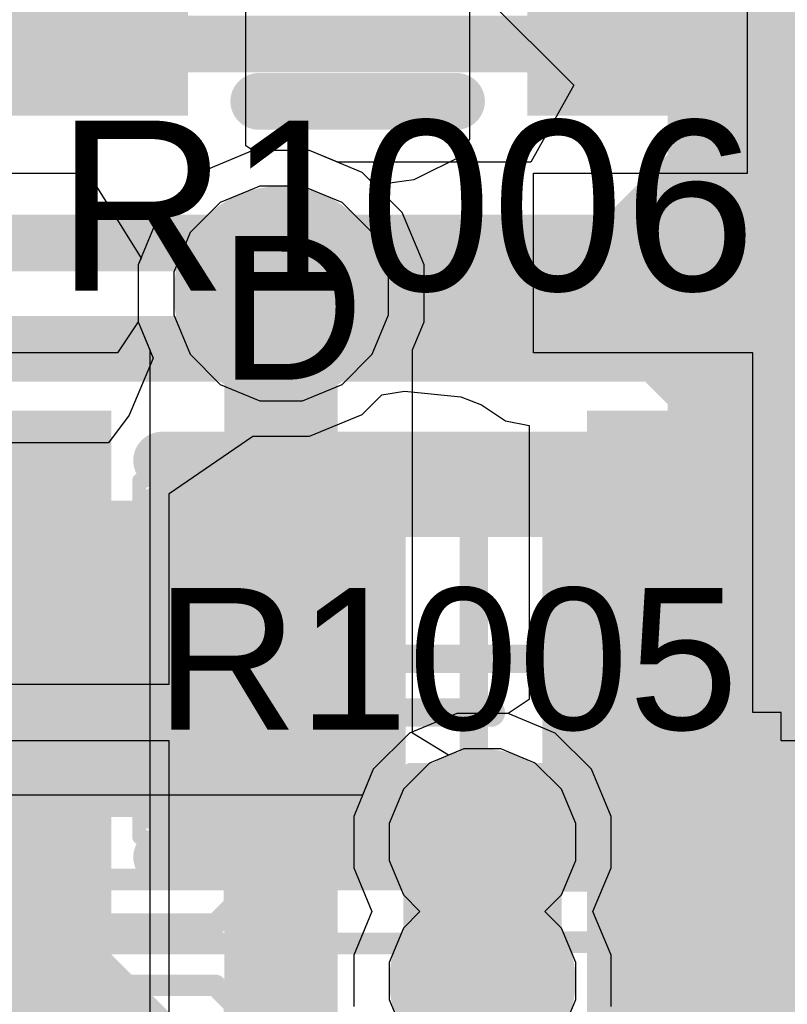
# Model space of a CAD drawing. Header units: inches. Extents: x -6 to 11.2, y -2.2 to 8.3.
# Tile 93 of 256: x 1.882 to 1.989, y 1.414 to 1.551. Entities that reach past the tile are written whole.
import ezdxf

# ---------------------------------------------------------------- set-up
doc = ezdxf.new("R2010")
doc.units = ezdxf.units.IN
doc.header["$MEASUREMENT"] = 0
for name, color, linetype in [('Board Layer Stack Bottom Overlay', 54, 'Continuous'), ('Board Layer Stack Bottom Solder', 6, 'Continuous'), ('Bottom Assembly', 56, 'Continuous'), ('Bottom Comp Body -Top13)-Comp Body -Bot14)', 56, 'Continuous'), ('Bottom Courtyard -Top15)-Courtyard -Bot16)', 56, 'Continuous'), ('Bottom Paste', 16, 'Continuous'), ('Drill Drawing', 1, 'Continuous'), ('Layer  6- Inner', 156, 'Continuous'), ('Layer 1- Top', 1, 'Continuous'), ('Layer 2- GND', 16, 'Continuous'), ('Layer 3- Inner', 16, 'Continuous'), ('Layer 4- Inner', 76, 'Continuous'), ('Layer 5- Inner', 90, 'Continuous'), ('Layer 7- PWR', 76, 'Continuous'), ('Layer 8- Bottom', 5, 'Continuous'), ('Top Comp Body -Top13)-Comp Body -Bot14)', 56, 'Continuous'), ('Top Comp Outline -Top11)-Comp Outline -Bot12)', 56, 'Continuous'), ('Top Courtyard -Top15)-Courtyard -Bot16)', 56, 'Continuous'), ('Top Overlay', 2, 'Continuous'), ('Top Paste', 8, 'Continuous'), ('Top Solder', 216, 'Continuous'), ('Via Holes', 16, 'Continuous')]:
    doc.layers.add(name, color=color, linetype=linetype)
doc.styles.add('Arial', font='txt', dxfattribs={"height": 0.2})

# ---------------------------------------------------------------- blocks, each defined once
blk = doc.blocks.new('FP_FBMH3225_IPC_A_B_96')
at = {"layer": 'Board Layer Stack Bottom Solder'}
for points in [[(-0.0926, 0.05914), (-0.02357, 0.05914), (-0.02357, -0.05914), (-0.0926, -0.05914)], [(0.02357, 0.05914), (0.0926, 0.05914), (0.0926, -0.05914), (0.02357, -0.05914)]]:
    blk.add_hatch(color=6, dxfattribs=at).paths.add_polyline_path(points)
at = {"layer": 'Bottom Paste'}
for points in [[(-0.09063, 0.05717), (-0.02554, 0.05717), (-0.02554, -0.05717), (-0.09063, -0.05717)], [(0.02554, 0.05717), (0.09063, 0.05717), (0.09063, -0.05717), (0.02554, -0.05717)]]:
    blk.add_hatch(color=16, dxfattribs=at).paths.add_polyline_path(points)
at = {"layer": 'Layer 8- Bottom'}
for points in [[(-0.09063, 0.05717), (-0.02554, 0.05717), (-0.02554, -0.05717), (-0.09063, -0.05717)], [(0.02554, 0.05717), (0.09063, 0.05717), (0.09063, -0.05717), (0.02554, -0.05717)]]:
    blk.add_hatch(color=7, dxfattribs=at).paths.add_polyline_path(points)
at = {"layer": 'Board Layer Stack Bottom Overlay'}
blk.add_lwpolyline([(-0.01373, -0.05717, 0.00787, 0.00787, 0), (0.01373, -0.05717, 0.00787, 0.00787, 0)], format="xyseb", dxfattribs=at)
for points in [[(-0.0157, -0.05717, 0.00394, 0.00394, 1), (-0.01176, -0.05717, 0.00394, 0.00394, 1)], [(0.01176, -0.05717, 0.00394, 0.00394, 1), (0.0157, -0.05717, 0.00394, 0.00394, 1)]]:
    blk.add_lwpolyline(points, format="xyseb", close=True, dxfattribs=at)
at = {"layer": 'Bottom Assembly'}
blk.add_lwpolyline([(-0.11032, -0.07685, 0.00787, 0.00787, 0), (0.11032, -0.07685, 0.00787, 0.00787, 0)], format="xyseb", dxfattribs=at)
at = {"layer": 'Bottom Comp Body -Top13)-Comp Body -Bot14)'}
for points in [[(0.06299, -0.04921, 0.00787, 0.00787, 0), (0.06299, 0.04921, 0.00787, 0.00787, 0)], [(-0.06299, -0.04921, 0.00787, 0.00787, 0), (0.06299, -0.04921, 0.00787, 0.00787, 0)]]:
    blk.add_lwpolyline(points, format="xyseb", dxfattribs=at)
blk.add_lwpolyline([(0.06102, -0.04921, 0.00394, 0.00394, 1), (0.06496, -0.04921, 0.00394, 0.00394, 1)], format="xyseb", close=True, dxfattribs=at)
blk.add_lwpolyline([(0.06102, -0.04921, 0.00394, 0.00394, 1), (0.06496, -0.04921, 0.00394, 0.00394, 1)], format="xyseb", close=True, dxfattribs=at)
at = {"layer": 'Bottom Courtyard -Top15)-Courtyard -Bot16)'}
blk.add_lwpolyline([(-0.11032, -0.07685, 0.00787, 0.00787, 0), (0.11032, -0.07685, 0.00787, 0.00787, 0)], format="xyseb", dxfattribs=at)
blk = doc.blocks.new('L15006_M_____B_145')
at = {"layer": 'Board Layer Stack Bottom Solder'}
for points in [[(-0.08697, -0.04197), (-0.08697, 0.04197), (-0.03303, 0.04197), (-0.03303, -0.04197)], [(0.03303, -0.04197), (0.03303, 0.04197), (0.08697, 0.04197), (0.08697, -0.04197)]]:
    blk.add_hatch(color=6, dxfattribs=at).paths.add_polyline_path(points)
at = {"layer": 'Bottom Paste'}
for points in [[(-0.085, -0.04), (-0.085, 0.04), (-0.035, 0.04), (-0.035, -0.04)], [(0.035, -0.04), (0.035, 0.04), (0.085, 0.04), (0.085, -0.04)]]:
    blk.add_hatch(color=16, dxfattribs=at).paths.add_polyline_path(points)
at = {"layer": 'Layer 8- Bottom'}
for points in [[(-0.085, -0.04), (-0.085, 0.04), (-0.035, 0.04), (-0.035, -0.04)], [(0.035, -0.04), (0.035, 0.04), (0.085, 0.04), (0.085, -0.04)]]:
    blk.add_hatch(color=7, dxfattribs=at).paths.add_polyline_path(points)
at = {"layer": 'Board Layer Stack Bottom Overlay'}
blk.add_lwpolyline([(-0.05, 0.05, 0.008, 0.008, 0), (0.05, 0.05, 0.008, 0.008, 0)], format="xyseb", dxfattribs=at)
blk.add_lwpolyline([(0.048, 0.05, 0.004, 0.004, 1), (0.052, 0.05, 0.004, 0.004, 1)], format="xyseb", close=True, dxfattribs=at)
at = {"layer": 'Bottom Comp Body -Top13)-Comp Body -Bot14)'}
blk.add_lwpolyline([(-0.0689, 0.05315, 0.00394, 0.00394, 0), (0.0689, 0.05315, 0.00394, 0.00394, 0)], format="xyseb", dxfattribs=at)
at = {"layer": 'Bottom Courtyard -Top15)-Courtyard -Bot16)'}
for points in [[(-0.09252, 0.06299, 0.00197, 0.00197, 0), (0.09252, 0.06299, 0.00197, 0.00197, 0)], [(0, -0.01969, 0.00394, 0.00394, 0), (0, 0.01969, 0.00394, 0.00394, 0)], [(-0.01969, 0, 0.00394, 0.00394, 0), (0.01969, 0, 0.00394, 0.00394, 0)]]:
    blk.add_lwpolyline(points, format="xyseb", dxfattribs=at)
for points in [[(-0.00098, 0.01969, 0.00197, 0.00197, 1), (0.00098, 0.01969, 0.00197, 0.00197, 1)], [(-0.02067, 0, 0.00197, 0.00197, 1), (-0.0187, 0, 0.00197, 0.00197, 1)], [(0.0187, 0, 0.00197, 0.00197, 1), (0.02067, 0, 0.00197, 0.00197, 1)], [(-0.00098, -0.01969, 0.00197, 0.00197, 1), (0.00098, -0.01969, 0.00197, 0.00197, 1)]]:
    blk.add_lwpolyline(points, format="xyseb", close=True, dxfattribs=at)
blk = doc.blocks.new('L15003_M_____280')
at = {"layer": 'Layer 1- Top'}
for points in [[(-0.05546, 0.02), (-0.01146, 0.02), (-0.01146, -0.02), (-0.05546, -0.02)], [(0.01146, 0.02), (0.05546, 0.02), (0.05546, -0.02), (0.01146, -0.02)]]:
    blk.add_hatch(color=7, dxfattribs=at).paths.add_polyline_path(points)
at = {"layer": 'Top Paste'}
for points in [[(-0.05546, 0.02), (-0.01146, 0.02), (-0.01146, -0.02), (-0.05546, -0.02)], [(0.01146, 0.02), (0.05546, 0.02), (0.05546, -0.02), (0.01146, -0.02)]]:
    blk.add_hatch(color=8, dxfattribs=at).paths.add_polyline_path(points)
at = {"layer": 'Top Solder'}
for points in [[(-0.05743, 0.02197), (-0.0095, 0.02197), (-0.0095, -0.02197), (-0.05743, -0.02197)], [(0.0095, 0.02197), (0.05743, 0.02197), (0.05743, -0.02197), (0.0095, -0.02197)]]:
    blk.add_hatch(color=216, dxfattribs=at).paths.add_polyline_path(points)
at = {"layer": 'Top Comp Body -Top13)-Comp Body -Bot14)'}
for points in [[(-0.03445, 0.01889, 0.00394, 0.00394, 0), (0.03445, 0.01889, 0.00394, 0.00394, 0)], [(-0.03445, -0.0189, 0.00394, 0.00394, 0), (-0.03445, 0.01889, 0.00394, 0.00394, 0)], [(0.03445, -0.0189, 0.00394, 0.00394, 0), (0.03445, 0.01889, 0.00394, 0.00394, 0)], [(-0.03445, -0.0189, 0.00394, 0.00394, 0), (0.03445, -0.0189, 0.00394, 0.00394, 0)]]:
    blk.add_lwpolyline(points, format="xyseb", dxfattribs=at)
for points in [[(-0.03544, 0.01889, 0.00197, 0.00197, 1), (-0.03347, 0.01889, 0.00197, 0.00197, 1)], [(-0.03544, 0.01889, 0.00197, 0.00197, 1), (-0.03347, 0.01889, 0.00197, 0.00197, 1)], [(0.03346, 0.01889, 0.00197, 0.00197, 1), (0.03543, 0.01889, 0.00197, 0.00197, 1)], [(0.03346, 0.01889, 0.00197, 0.00197, 1), (0.03543, 0.01889, 0.00197, 0.00197, 1)], [(-0.03544, -0.0189, 0.00197, 0.00197, 1), (-0.03347, -0.0189, 0.00197, 0.00197, 1)], [(-0.03544, -0.0189, 0.00197, 0.00197, 1), (-0.03347, -0.0189, 0.00197, 0.00197, 1)], [(0.03346, -0.0189, 0.00197, 0.00197, 1), (0.03543, -0.0189, 0.00197, 0.00197, 1)], [(0.03346, -0.0189, 0.00197, 0.00197, 1), (0.03543, -0.0189, 0.00197, 0.00197, 1)]]:
    blk.add_lwpolyline(points, format="xyseb", close=True, dxfattribs=at)
at = {"layer": 'Top Comp Outline -Top11)-Comp Outline -Bot12)'}
for points in [[(-0.04409, -0.02205, 0.00394, 0.00394, 0), (-0.04409, 0.02205, 0.00394, 0.00394, 0)], [(-0.04409, 0.02205, 0.00394, 0.00394, 0), (0.0437, 0.02205, 0.00394, 0.00394, 0)], [(0.0437, -0.02205, 0.00394, 0.00394, 0), (0.0437, 0.02205, 0.00394, 0.00394, 0)], [(-0.04409, -0.02205, 0.00394, 0.00394, 0), (0.0437, -0.02205, 0.00394, 0.00394, 0)]]:
    blk.add_lwpolyline(points, format="xyseb", dxfattribs=at)
for points in [[(-0.04508, 0.02205, 0.00197, 0.00197, 1), (-0.04311, 0.02205, 0.00197, 0.00197, 1)], [(-0.04508, 0.02205, 0.00197, 0.00197, 1), (-0.04311, 0.02205, 0.00197, 0.00197, 1)], [(0.04272, 0.02205, 0.00197, 0.00197, 1), (0.04469, 0.02205, 0.00197, 0.00197, 1)], [(0.04272, 0.02205, 0.00197, 0.00197, 1), (0.04469, 0.02205, 0.00197, 0.00197, 1)], [(-0.04508, -0.02205, 0.00197, 0.00197, 1), (-0.04311, -0.02205, 0.00197, 0.00197, 1)], [(-0.04508, -0.02205, 0.00197, 0.00197, 1), (-0.04311, -0.02205, 0.00197, 0.00197, 1)], [(0.04272, -0.02205, 0.00197, 0.00197, 1), (0.04469, -0.02205, 0.00197, 0.00197, 1)], [(0.04272, -0.02205, 0.00197, 0.00197, 1), (0.04469, -0.02205, 0.00197, 0.00197, 1)]]:
    blk.add_lwpolyline(points, format="xyseb", close=True, dxfattribs=at)
at = {"layer": 'Top Courtyard -Top15)-Courtyard -Bot16)'}
for points in [[(-0.04646, -0.0248, 0.00197, 0.00197, 0), (-0.04646, 0.0248, 0.00197, 0.00197, 0)], [(-0.04646, 0.0248, 0.00197, 0.00197, 0), (0.04646, 0.0248, 0.00197, 0.00197, 0)], [(0, -0.0189, 0.00394, 0.00394, 0), (0, 0.0189, 0.00394, 0.00394, 0)], [(-0.0189, 0, 0.00394, 0.00394, 0), (0.0189, 0, 0.00394, 0.00394, 0)], [(-0.04646, -0.0248, 0.00197, 0.00197, 0), (0.04646, -0.0248, 0.00197, 0.00197, 0)]]:
    blk.add_lwpolyline(points, format="xyseb", dxfattribs=at)
for points in [[(-0.04695, 0.0248, 0.000984, 0.000984, 1), (-0.04596, 0.0248, 0.000984, 0.000984, 1)], [(-0.04695, 0.0248, 0.000984, 0.000984, 1), (-0.04596, 0.0248, 0.000984, 0.000984, 1)], [(-0.00098, 0.0189, 0.00197, 0.00197, 1), (0.00098, 0.0189, 0.00197, 0.00197, 1)], [(-0.01988, 0, 0.00197, 0.00197, 1), (-0.01791, 0, 0.00197, 0.00197, 1)], [(0.01791, 0, 0.00197, 0.00197, 1), (0.01988, 0, 0.00197, 0.00197, 1)], [(-0.00098, -0.0189, 0.00197, 0.00197, 1), (0.00098, -0.0189, 0.00197, 0.00197, 1)], [(-0.04695, -0.0248, 0.000984, 0.000984, 1), (-0.04596, -0.0248, 0.000984, 0.000984, 1)], [(-0.04695, -0.0248, 0.000984, 0.000984, 1), (-0.04596, -0.0248, 0.000984, 0.000984, 1)]]:
    blk.add_lwpolyline(points, format="xyseb", close=True, dxfattribs=at)
at = {"layer": 'Top Overlay'}
for points in [[(-0.04331, 0.02756, 0.008, 0.008, 0), (0.03937, 0.02756, 0.008, 0.008, 0)], [(-0.04331, -0.02756, 0.008, 0.008, 0), (0.03937, -0.02756, 0.008, 0.008, 0)]]:
    blk.add_lwpolyline(points, format="xyseb", dxfattribs=at)
for points in [[(-0.04531, 0.02756, 0.004, 0.004, 1), (-0.04131, 0.02756, 0.004, 0.004, 1)], [(0.03737, 0.02756, 0.004, 0.004, 1), (0.04137, 0.02756, 0.004, 0.004, 1)], [(-0.04531, -0.02756, 0.004, 0.004, 1), (-0.04131, -0.02756, 0.004, 0.004, 1)], [(0.03737, -0.02756, 0.004, 0.004, 1), (0.04137, -0.02756, 0.004, 0.004, 1)]]:
    blk.add_lwpolyline(points, format="xyseb", close=True, dxfattribs=at)
at = {"layer": 'Top Comp Outline -Top11)-Comp Outline -Bot12)', "style": 'Arial'}
blk.add_text('R1005', height=0.019685, rotation=360, dxfattribs=at).set_placement((-0.04428, -0.00984))

msp = doc.modelspace()

# ---------------------------------------------------------------- hatches: boundary and pattern name
at = {"layer": 'Layer 1- Top'}
h = msp.add_hatch(color=7, dxfattribs=at)
edge = h.paths.add_edge_path()
edge.add_arc((1.9185, 1.5126), 0.00984, 0, 360)
h = msp.add_hatch(color=7, dxfattribs=at)
edge = h.paths.add_edge_path()
edge.add_arc((1.94646, 1.43634), 0.00787, 0, 360)
h = msp.add_hatch(color=7, dxfattribs=at)
edge = h.paths.add_edge_path()
edge.add_arc((1.94646, 1.41705), 0.00787, 0, 360)
at = {"layer": 'Layer 2- GND'}
h = msp.add_hatch(color=7, dxfattribs=at)
edge = h.paths.add_edge_path()
edge.add_arc((1.9185, 1.5126), 0.01492, 0, 360)
h = msp.add_hatch(color=7, dxfattribs=at)
edge = h.paths.add_edge_path()
edge.add_arc((1.94646, 1.43634), 0.01295, 0, 360)
h = msp.add_hatch(color=7, dxfattribs=at)
edge = h.paths.add_edge_path()
edge.add_arc((1.94646, 1.41705), 0.01295, 0, 360)
at = {"layer": 'Layer 3- Inner'}
h = msp.add_hatch(color=7, dxfattribs=at)
edge = h.paths.add_edge_path()
edge.add_arc((1.94646, 1.43634), 0.00787, 0, 360)
h = msp.add_hatch(color=7, dxfattribs=at)
edge = h.paths.add_edge_path()
edge.add_arc((1.94646, 1.41705), 0.00787, 0, 360)
at = {"layer": 'Layer 4- Inner'}
h = msp.add_hatch(color=7, dxfattribs=at)
edge = h.paths.add_edge_path()
edge.add_arc((1.9185, 1.5126), 0.00984, 0, 360)
at = {"layer": 'Layer 7- PWR'}
h = msp.add_hatch(color=7, dxfattribs=at)
edge = h.paths.add_edge_path()
edge.add_arc((1.9185, 1.5126), 0.01492, 0, 360)
h = msp.add_hatch(color=7, dxfattribs=at)
edge = h.paths.add_edge_path()
edge.add_arc((1.94646, 1.43634), 0.01295, 0, 360)
h = msp.add_hatch(color=7, dxfattribs=at)
edge = h.paths.add_edge_path()
edge.add_arc((1.94646, 1.41705), 0.01295, 0, 360)
at = {"layer": 'Layer 8- Bottom'}
h = msp.add_hatch(color=7, dxfattribs=at)
edge = h.paths.add_edge_path()
edge.add_arc((1.9185, 1.5126), 0.00984, 0, 360)
h = msp.add_hatch(color=7, dxfattribs=at)
edge = h.paths.add_edge_path()
edge.add_arc((1.94646, 1.43634), 0.00787, 0, 360)
h = msp.add_hatch(color=7, dxfattribs=at)
edge = h.paths.add_edge_path()
edge.add_arc((1.94646, 1.41705), 0.00787, 0, 360)
at = {"layer": 'Via Holes'}
h = msp.add_hatch(color=7, dxfattribs=at)
edge = h.paths.add_edge_path()
edge.add_arc((1.9185, 1.5126), 0.00492, 0, 360)
h = msp.add_hatch(color=7, dxfattribs=at)
edge = h.paths.add_edge_path()
edge.add_arc((1.94646, 1.43634), 0.00295, 0, 360)
h = msp.add_hatch(color=7, dxfattribs=at)
edge = h.paths.add_edge_path()
edge.add_arc((1.94646, 1.41705), 0.00295, 0, 360)

# ---------------------------------------------------------------- linework, layer by layer
at = {"layer": 'Drill Drawing'}
for points in [[(1.93646, 1.44634, 0.002, 0.002, 0), (1.95646, 1.44634, 0.002, 0.002, 0)], [(1.93646, 1.42634, 0.002, 0.002, 0), (1.93646, 1.44634, 0.002, 0.002, 0)], [(1.95646, 1.42634, 0.002, 0.002, 0), (1.95646, 1.44634, 0.002, 0.002, 0)], [(1.93646, 1.42705, 0.002, 0.002, 0), (1.95646, 1.42705, 0.002, 0.002, 0)], [(1.93646, 1.40705, 0.002, 0.002, 0), (1.93646, 1.42705, 0.002, 0.002, 0)], [(1.93646, 1.42634, 0.002, 0.002, 0), (1.95646, 1.42634, 0.002, 0.002, 0)], [(1.95646, 1.40705, 0.002, 0.002, 0), (1.95646, 1.42705, 0.002, 0.002, 0)]]:
    msp.add_lwpolyline(points, format="xyseb", dxfattribs=at)
for points in [[(1.93596, 1.44634, 0.001, 0.001, 1), (1.93696, 1.44634, 0.001, 0.001, 1)], [(1.93596, 1.44634, 0.001, 0.001, 1), (1.93696, 1.44634, 0.001, 0.001, 1)], [(1.95596, 1.44634, 0.001, 0.001, 1), (1.95696, 1.44634, 0.001, 0.001, 1)], [(1.95596, 1.44634, 0.001, 0.001, 1), (1.95696, 1.44634, 0.001, 0.001, 1)], [(1.93596, 1.42705, 0.001, 0.001, 1), (1.93696, 1.42705, 0.001, 0.001, 1)], [(1.93596, 1.42705, 0.001, 0.001, 1), (1.93696, 1.42705, 0.001, 0.001, 1)], [(1.93596, 1.42634, 0.001, 0.001, 1), (1.93696, 1.42634, 0.001, 0.001, 1)], [(1.93596, 1.42634, 0.001, 0.001, 1), (1.93696, 1.42634, 0.001, 0.001, 1)], [(1.95596, 1.42705, 0.001, 0.001, 1), (1.95696, 1.42705, 0.001, 0.001, 1)], [(1.95596, 1.42705, 0.001, 0.001, 1), (1.95696, 1.42705, 0.001, 0.001, 1)], [(1.95596, 1.42634, 0.001, 0.001, 1), (1.95696, 1.42634, 0.001, 0.001, 1)], [(1.95596, 1.42634, 0.001, 0.001, 1), (1.95696, 1.42634, 0.001, 0.001, 1)]]:
    msp.add_lwpolyline(points, format="xyseb", close=True, dxfattribs=at)
at = {"layer": 'Layer  6- Inner'}
for p, q in [((1.91554, 1.52752), (1.91005, 1.52525)), ((1.92147, 1.52752), (1.91554, 1.52752)), ((1.92696, 1.52525), (1.92147, 1.52752)), ((1.91005, 1.52525), (1.90585, 1.52105)), ((1.93115, 1.52105), (1.92696, 1.52525)), ((1.90585, 1.52105), (1.90358, 1.51557)), ((1.93343, 1.51557), (1.93115, 1.52105)), ((1.90358, 1.51557), (1.90358, 1.50963)), ((1.93343, 1.50963), (1.93343, 1.51557)), ((1.90358, 1.50963), (1.90585, 1.50415)), ((1.93115, 1.50415), (1.93343, 1.50963)), ((1.90585, 1.50415), (1.91005, 1.49995)), ((1.92696, 1.49995), (1.93115, 1.50415)), ((1.91005, 1.49995), (1.91554, 1.49768)), ((1.92147, 1.49768), (1.92696, 1.49995)), ((1.91554, 1.49768), (1.92147, 1.49768)), ((1.94388, 1.44929), (1.93912, 1.44732)), ((1.94903, 1.44929), (1.94388, 1.44929)), ((1.95379, 1.44732), (1.94903, 1.44929)), ((1.93912, 1.44732), (1.93548, 1.44368)), ((1.95744, 1.44368), (1.95379, 1.44732)), ((1.93548, 1.44368), (1.9335, 1.43892)), ((1.95941, 1.43892), (1.95744, 1.44368)), ((1.9335, 1.43892), (1.9335, 1.43376)), ((1.95941, 1.43376), (1.95941, 1.43892)), ((1.9335, 1.43376), (1.93548, 1.429)), ((1.95744, 1.429), (1.95941, 1.43376)), ((1.93548, 1.429), (1.93778, 1.42669)), ((1.95513, 1.42669), (1.95744, 1.429)), ((1.93778, 1.42669), (1.93548, 1.42438)), ((1.95744, 1.42438), (1.95513, 1.42669)), ((1.93548, 1.42438), (1.9335, 1.41962)), ((1.95941, 1.41962), (1.95744, 1.42438)), ((1.9335, 1.41962), (1.9335, 1.41447)), ((1.95941, 1.41447), (1.95941, 1.41962)), ((1.9335, 1.41447), (1.93548, 1.40971)), ((1.95744, 1.40971), (1.95941, 1.41447))]:
    msp.add_line(p, q, dxfattribs=at)
at = {"layer": 'Layer 1- Top'}
for p, q in [((1.93187, 1.56882), (1.95915, 1.54154)), ((1.95915, 1.54154), (1.95316, 1.53082)), ((1.91456, 1.53244), (1.90726, 1.52942)), ((1.92245, 1.53244), (1.91456, 1.53244)), ((1.92636, 1.53082), (1.92245, 1.53244)), ((1.95316, 1.53082), (1.92636, 1.53082)), ((1.90726, 1.52942), (1.90168, 1.52384)), ((1.90168, 1.52384), (1.89866, 1.51655)), ((1.89866, 1.51655), (1.89866, 1.50865)), ((1.89866, 1.50865), (1.90074, 1.50362)), ((1.90074, 1.50362), (1.89741, 1.49566)), ((1.89741, 1.49566), (1.89453, 1.49181)), ((1.89453, 1.49181), (1.87981, 1.49181))]:
    msp.add_line(p, q, dxfattribs=at)
for points in [[(1.93858, 1.58504, 0.01181, 0.01181, 0), (1.97894, 1.54469, 0.01181, 0.01181, 0)], [(1.97894, 1.53032, 0.01181, 0.01181, 0), (1.97894, 1.54469, 0.01181, 0.01181, 0)], [(1.97677, 1.52815, 0.01181, 0.01181, 0), (1.97894, 1.53032, 0.01181, 0.01181, 0)], [(1.97894, 1.5126, 0.01181, 0.01181, 0), (1.97894, 1.53032, 0.01181, 0.01181, 0)], [(1.9626, 1.51398, 0.01181, 0.01181, 0), (1.97677, 1.52815, 0.01181, 0.01181, 0)], [(1.9185, 1.5126, 0.01575, 0.01575, 0), (1.96516, 1.5126, 0.01575, 0.01575, 0)], [(1.96516, 1.5126, 0.01575, 0.01575, 0), (1.97677, 1.5126, 0.01575, 0.01575, 0)], [(1.97677, 1.5126, 0.01575, 0.01575, 0), (1.97717, 1.5122, 0.01575, 0.01575, 0)], [(1.9622, 1.51339, 0.01181, 0.01181, 0), (1.96437, 1.51339, 0.01181, 0.01181, 0)], [(1.9626, 1.51378, 0.01181, 0.01181, 0), (1.9626, 1.51398, 0.01181, 0.01181, 0)], [(1.96437, 1.51339, 0.01181, 0.01181, 0), (1.96516, 1.5126, 0.01181, 0.01181, 0)], [(1.96516, 1.5126, 0.01181, 0.01181, 0), (1.97894, 1.49882, 0.01181, 0.01181, 0)], [(1.97894, 1.49882, 0.01181, 0.01181, 0), (1.97894, 1.5126, 0.01181, 0.01181, 0)], [(1.97894, 1.46181, 0.01181, 0.01181, 0), (1.97894, 1.49882, 0.01181, 0.01181, 0)], [(1.91201, 1.42755, 0.00299, 0.00299, 0), (1.91201, 1.46181, 0.00299, 0.00299, 0)], [(1.94646, 1.43094, 0.00299, 0.00299, 0), (1.94646, 1.43634, 0.00299, 0.00299, 0)], [(1.94646, 1.43094, 0.00299, 0.00299, 0), (2.00559, 1.43094, 0.00299, 0.00299, 0)], [(1.90938, 1.42492, 0.00299, 0.00299, 0), (1.91201, 1.42755, 0.00299, 0.00299, 0)], [(1.85906, 1.42492, 0.00299, 0.00299, 0), (1.90938, 1.42492, 0.00299, 0.00299, 0)], [(1.94646, 1.42244, 0.00299, 0.00299, 0), (2.00551, 1.42244, 0.00299, 0.00299, 0)], [(1.94646, 1.41705, 0.00299, 0.00299, 0), (1.94646, 1.42244, 0.00299, 0.00299, 0)], [(1.85906, 1.41642, 0.00299, 0.00299, 0), (1.90938, 1.41642, 0.00299, 0.00299, 0)], [(1.90938, 1.41642, 0.00299, 0.00299, 0), (1.91201, 1.41379, 0.00299, 0.00299, 0)], [(1.91201, 1.37953, 0.00299, 0.00299, 0), (1.91201, 1.41379, 0.00299, 0.00299, 0)]]:
    msp.add_lwpolyline(points, format="xyseb", dxfattribs=at)
for points in [[(1.97598, 1.54469, 0.00591, 0.00591, 1), (1.98189, 1.54469, 0.00591, 0.00591, 1)], [(1.97598, 1.54469, 0.00591, 0.00591, 1), (1.98189, 1.54469, 0.00591, 0.00591, 1)], [(1.97598, 1.53032, 0.00591, 0.00591, 1), (1.98189, 1.53032, 0.00591, 0.00591, 1)], [(1.97598, 1.53032, 0.00591, 0.00591, 1), (1.98189, 1.53032, 0.00591, 0.00591, 1)], [(1.97598, 1.53032, 0.00591, 0.00591, 1), (1.98189, 1.53032, 0.00591, 0.00591, 1)], [(1.97382, 1.52815, 0.00591, 0.00591, 1), (1.97972, 1.52815, 0.00591, 0.00591, 1)], [(1.97382, 1.52815, 0.00591, 0.00591, 1), (1.97972, 1.52815, 0.00591, 0.00591, 1)], [(1.91457, 1.5126, 0.00787, 0.00787, 1), (1.92244, 1.5126, 0.00787, 0.00787, 1)], [(1.96122, 1.5126, 0.00787, 0.00787, 1), (1.96909, 1.5126, 0.00787, 0.00787, 1)], [(1.96122, 1.5126, 0.00787, 0.00787, 1), (1.96909, 1.5126, 0.00787, 0.00787, 1)], [(1.97283, 1.5126, 0.00787, 0.00787, 1), (1.98071, 1.5126, 0.00787, 0.00787, 1)], [(1.97283, 1.5126, 0.00787, 0.00787, 1), (1.98071, 1.5126, 0.00787, 0.00787, 1)], [(1.95925, 1.51339, 0.00591, 0.00591, 1), (1.96516, 1.51339, 0.00591, 0.00591, 1)], [(1.95965, 1.51398, 0.00591, 0.00591, 1), (1.96555, 1.51398, 0.00591, 0.00591, 1)], [(1.95965, 1.51398, 0.00591, 0.00591, 1), (1.96555, 1.51398, 0.00591, 0.00591, 1)], [(1.95965, 1.51378, 0.00591, 0.00591, 1), (1.96555, 1.51378, 0.00591, 0.00591, 1)], [(1.96142, 1.51339, 0.00591, 0.00591, 1), (1.96732, 1.51339, 0.00591, 0.00591, 1)], [(1.96142, 1.51339, 0.00591, 0.00591, 1), (1.96732, 1.51339, 0.00591, 0.00591, 1)], [(1.97323, 1.5122, 0.00787, 0.00787, 1), (1.9811, 1.5122, 0.00787, 0.00787, 1)], [(1.9622, 1.5126, 0.00591, 0.00591, 1), (1.96811, 1.5126, 0.00591, 0.00591, 1)], [(1.9622, 1.5126, 0.00591, 0.00591, 1), (1.96811, 1.5126, 0.00591, 0.00591, 1)], [(1.97598, 1.5126, 0.00591, 0.00591, 1), (1.98189, 1.5126, 0.00591, 0.00591, 1)], [(1.97598, 1.5126, 0.00591, 0.00591, 1), (1.98189, 1.5126, 0.00591, 0.00591, 1)], [(1.97598, 1.49882, 0.00591, 0.00591, 1), (1.98189, 1.49882, 0.00591, 0.00591, 1)], [(1.97598, 1.49882, 0.00591, 0.00591, 1), (1.98189, 1.49882, 0.00591, 0.00591, 1)], [(1.97598, 1.49882, 0.00591, 0.00591, 1), (1.98189, 1.49882, 0.00591, 0.00591, 1)], [(1.97598, 1.46181, 0.00591, 0.00591, 1), (1.98189, 1.46181, 0.00591, 0.00591, 1)], [(1.91126, 1.46181, 0.0015, 0.0015, 1), (1.91276, 1.46181, 0.0015, 0.0015, 1)], [(1.94571, 1.43634, 0.0015, 0.0015, 1), (1.9472, 1.43634, 0.0015, 0.0015, 1)], [(1.94571, 1.43094, 0.0015, 0.0015, 1), (1.9472, 1.43094, 0.0015, 0.0015, 1)], [(1.94571, 1.43094, 0.0015, 0.0015, 1), (1.9472, 1.43094, 0.0015, 0.0015, 1)], [(1.91126, 1.42755, 0.0015, 0.0015, 1), (1.91276, 1.42755, 0.0015, 0.0015, 1)], [(1.91126, 1.42755, 0.0015, 0.0015, 1), (1.91276, 1.42755, 0.0015, 0.0015, 1)], [(1.90863, 1.42492, 0.0015, 0.0015, 1), (1.91013, 1.42492, 0.0015, 0.0015, 1)], [(1.90863, 1.42492, 0.0015, 0.0015, 1), (1.91013, 1.42492, 0.0015, 0.0015, 1)], [(1.94571, 1.42244, 0.0015, 0.0015, 1), (1.9472, 1.42244, 0.0015, 0.0015, 1)], [(1.94571, 1.42244, 0.0015, 0.0015, 1), (1.9472, 1.42244, 0.0015, 0.0015, 1)], [(1.90863, 1.41642, 0.0015, 0.0015, 1), (1.91013, 1.41642, 0.0015, 0.0015, 1)], [(1.90863, 1.41642, 0.0015, 0.0015, 1), (1.91013, 1.41642, 0.0015, 0.0015, 1)], [(1.94571, 1.41705, 0.0015, 0.0015, 1), (1.9472, 1.41705, 0.0015, 0.0015, 1)], [(1.91126, 1.41379, 0.0015, 0.0015, 1), (1.91276, 1.41379, 0.0015, 0.0015, 1)], [(1.91126, 1.41379, 0.0015, 0.0015, 1), (1.91276, 1.41379, 0.0015, 0.0015, 1)]]:
    msp.add_lwpolyline(points, format="xyseb", close=True, dxfattribs=at)
at = {"layer": 'Layer 3- Inner'}
for p, q in [((1.91554, 1.52752), (1.91005, 1.52525)), ((1.92147, 1.52752), (1.91554, 1.52752)), ((1.92696, 1.52525), (1.92147, 1.52752)), ((1.91005, 1.52525), (1.90585, 1.52105)), ((1.93115, 1.52105), (1.92696, 1.52525)), ((1.90585, 1.52105), (1.90358, 1.51557)), ((1.93343, 1.51557), (1.93115, 1.52105)), ((1.90358, 1.51557), (1.90358, 1.50963)), ((1.93343, 1.50963), (1.93343, 1.51557)), ((1.90358, 1.50963), (1.90585, 1.50415)), ((1.93115, 1.50415), (1.93343, 1.50963)), ((1.90585, 1.50415), (1.91005, 1.49995)), ((1.92696, 1.49995), (1.93115, 1.50415)), ((1.91005, 1.49995), (1.91554, 1.49768)), ((1.92147, 1.49768), (1.92696, 1.49995)), ((1.91554, 1.49768), (1.92147, 1.49768)), ((1.9429, 1.45421), (1.93633, 1.45149)), ((1.95001, 1.45421), (1.9429, 1.45421)), ((1.95658, 1.45149), (1.95001, 1.45421)), ((1.93633, 1.45149), (1.9313, 1.44646)), ((1.96161, 1.44646), (1.95658, 1.45149)), ((1.9313, 1.44646), (1.92981, 1.44286)), ((1.96433, 1.43989), (1.96161, 1.44646)), ((1.92981, 1.44286), (1.80374, 1.44286)), ((1.96433, 1.43278), (1.96433, 1.43989)), ((1.96181, 1.42669), (1.96433, 1.43278)), ((1.96433, 1.4206), (1.96181, 1.42669)), ((1.96433, 1.41349), (1.96433, 1.4206))]:
    msp.add_line(p, q, dxfattribs=at)
for points in [[(1.94646, 1.43634, 0.00299, 0.00299, -0.414214), (1.94126, 1.43114, 0.00299, 0.00299, 0)], [(1.80374, 1.43114, 0.00299, 0.00299, 0), (1.94126, 1.43114, 0.00299, 0.00299, 0)], [(1.80374, 1.42224, 0.00299, 0.00299, 0), (1.94126, 1.42224, 0.00299, 0.00299, 0)], [(1.94126, 1.42224, 0.00299, 0.00299, -0.414214), (1.94646, 1.41705, 0.00299, 0.00299, 0)]]:
    msp.add_lwpolyline(points, format="xyseb", dxfattribs=at)
for points in [[(1.94571, 1.43634, 0.0015, 0.0015, 1), (1.9472, 1.43634, 0.0015, 0.0015, 1)], [(1.94051, 1.43114, 0.0015, 0.0015, 1), (1.94201, 1.43114, 0.0015, 0.0015, 1)], [(1.94051, 1.43114, 0.0015, 0.0015, 1), (1.94201, 1.43114, 0.0015, 0.0015, 1)], [(1.94051, 1.42224, 0.0015, 0.0015, 1), (1.94201, 1.42224, 0.0015, 0.0015, 1)], [(1.94051, 1.42224, 0.0015, 0.0015, 1), (1.94201, 1.42224, 0.0015, 0.0015, 1)], [(1.94571, 1.41705, 0.0015, 0.0015, 1), (1.9472, 1.41705, 0.0015, 0.0015, 1)]]:
    msp.add_lwpolyline(points, format="xyseb", close=True, dxfattribs=at)
at = {"layer": 'Layer 4- Inner'}
for p, q in [((1.91456, 1.53244), (1.90726, 1.52942)), ((1.92245, 1.53244), (1.91456, 1.53244)), ((1.92974, 1.52942), (1.92245, 1.53244)), ((1.90726, 1.52942), (1.90168, 1.52384)), ((1.93533, 1.52384), (1.92974, 1.52942)), ((1.90168, 1.52384), (1.89866, 1.51655)), ((1.93835, 1.51655), (1.93533, 1.52384)), ((1.89866, 1.51655), (1.89866, 1.50865)), ((1.93835, 1.50865), (1.93835, 1.51655)), ((1.89866, 1.50865), (1.90028, 1.50474)), ((1.93673, 1.50474), (1.93835, 1.50865)), ((1.90028, 1.50474), (1.90028, 1.39685)), ((1.93673, 1.45146), (1.93673, 1.50474)), ((1.94173, 1.4484), (1.93673, 1.45146)), ((1.94388, 1.44929), (1.94173, 1.4484)), ((1.94903, 1.44929), (1.94388, 1.44929)), ((1.95379, 1.44732), (1.94903, 1.44929)), ((1.95744, 1.44368), (1.95379, 1.44732)), ((1.95941, 1.43892), (1.95744, 1.44368)), ((1.95941, 1.43376), (1.95941, 1.43892)), ((1.95744, 1.429), (1.95941, 1.43376)), ((1.95513, 1.42669), (1.95744, 1.429)), ((1.95744, 1.42438), (1.95513, 1.42669)), ((1.95941, 1.41962), (1.95744, 1.42438)), ((1.95941, 1.41447), (1.95941, 1.41962)), ((1.95744, 1.40971), (1.95941, 1.41447))]:
    msp.add_line(p, q, dxfattribs=at)
msp.add_lwpolyline([(1.9185, 1.39685, 0.01575, 0.01575, 0), (1.9185, 1.5126, 0.01575, 0.01575, 0)], format="xyseb", dxfattribs=at)
msp.add_lwpolyline([(1.91457, 1.5126, 0.00787, 0.00787, 1), (1.92244, 1.5126, 0.00787, 0.00787, 1)], format="xyseb", close=True, dxfattribs=at)
at = {"layer": 'Layer 5- Inner'}
for p, q in [((1.91554, 1.52752), (1.91005, 1.52525)), ((1.92147, 1.52752), (1.91554, 1.52752)), ((1.92696, 1.52525), (1.92147, 1.52752)), ((1.91005, 1.52525), (1.90585, 1.52105)), ((1.93115, 1.52105), (1.92696, 1.52525)), ((1.90585, 1.52105), (1.90358, 1.51557)), ((1.93343, 1.51557), (1.93115, 1.52105)), ((1.90358, 1.51557), (1.90358, 1.50963)), ((1.93343, 1.50963), (1.93343, 1.51557)), ((1.90358, 1.50963), (1.90585, 1.50415)), ((1.93115, 1.50415), (1.93343, 1.50963)), ((1.90585, 1.50415), (1.91005, 1.49995)), ((1.92696, 1.49995), (1.93115, 1.50415)), ((1.91005, 1.49995), (1.91554, 1.49768)), ((1.92147, 1.49768), (1.92696, 1.49995)), ((1.91554, 1.49768), (1.92147, 1.49768)), ((1.94388, 1.44929), (1.93912, 1.44732)), ((1.94903, 1.44929), (1.94388, 1.44929)), ((1.95379, 1.44732), (1.94903, 1.44929)), ((1.93912, 1.44732), (1.93548, 1.44368)), ((1.95744, 1.44368), (1.95379, 1.44732)), ((1.93548, 1.44368), (1.9335, 1.43892)), ((1.95941, 1.43892), (1.95744, 1.44368)), ((1.9335, 1.43892), (1.9335, 1.43376)), ((1.95941, 1.43376), (1.95941, 1.43892)), ((1.9335, 1.43376), (1.93548, 1.429)), ((1.95744, 1.429), (1.95941, 1.43376)), ((1.93548, 1.429), (1.93778, 1.42669)), ((1.95513, 1.42669), (1.95744, 1.429)), ((1.93778, 1.42669), (1.93548, 1.42438)), ((1.95744, 1.42438), (1.95513, 1.42669)), ((1.93548, 1.42438), (1.9335, 1.41962)), ((1.95941, 1.41962), (1.95744, 1.42438)), ((1.9335, 1.41962), (1.9335, 1.41447)), ((1.95941, 1.41447), (1.95941, 1.41962)), ((1.9335, 1.41447), (1.93548, 1.40971)), ((1.95744, 1.40971), (1.95941, 1.41447))]:
    msp.add_line(p, q, dxfattribs=at)
at = {"layer": 'Layer 8- Bottom'}
for p, q in [((1.91359, 1.53842), (1.91359, 1.66362)), ((1.94468, 1.66362), (1.94468, 1.53402)), ((1.98328, 1.52929), (1.98328, 1.59646)), ((1.91359, 1.53309), (1.91359, 1.53842)), ((1.91456, 1.53244), (1.91359, 1.53309)), ((1.94412, 1.53319), (1.94384, 1.53179)), ((1.94468, 1.53402), (1.94412, 1.53319)), ((1.92245, 1.53244), (1.91456, 1.53244)), ((1.92974, 1.52942), (1.92245, 1.53244)), ((1.94384, 1.53179), (1.93693, 1.52839)), ((1.83436, 1.52929), (1.8917, 1.52929)), ((1.8917, 1.52929), (1.89905, 1.51748)), ((1.93154, 1.52763), (1.92974, 1.52942)), ((1.95354, 1.50433), (1.95354, 1.52929)), ((1.95354, 1.52929), (1.98328, 1.52929)), ((1.93693, 1.52839), (1.93154, 1.52763)), ((1.89905, 1.51748), (1.89866, 1.51655)), ((1.89866, 1.51655), (1.89866, 1.51012)), ((1.89866, 1.51012), (1.89866, 1.50865)), ((1.89866, 1.50865), (1.89577, 1.50433)), ((1.8929, 1.50433), (1.87189, 1.50433)), ((1.89577, 1.50433), (1.8929, 1.50433)), ((1.98402, 1.50433), (1.95354, 1.50433)), ((1.98402, 1.45433), (1.98402, 1.50433)), ((1.92974, 1.49578), (1.93247, 1.4985)), ((1.93247, 1.4985), (1.93562, 1.49902)), ((1.93562, 1.49902), (1.94345, 1.49823)), ((1.94345, 1.49823), (1.94633, 1.49712)), ((1.92245, 1.49276), (1.92974, 1.49578)), ((1.94633, 1.49712), (1.94964, 1.49491)), ((1.94964, 1.49491), (1.95295, 1.49425)), ((1.95295, 1.49425), (1.95295, 1.45618)), ((1.90295, 1.48478), (1.91456, 1.49276)), ((1.91456, 1.49276), (1.92245, 1.49276)), ((1.90295, 1.45827), (1.90295, 1.48478)), ((1.87189, 1.45827), (1.90295, 1.45827)), ((1.95295, 1.45618), (1.95001, 1.45421)), ((1.9429, 1.45421), (1.93633, 1.45149)), ((1.95001, 1.45421), (1.9429, 1.45421)), ((1.98795, 1.45433), (1.98402, 1.45433)), ((1.98795, 1.45039), (1.98795, 1.45433)), ((1.93633, 1.45149), (1.9313, 1.44646)), ((1.90295, 1.45039), (1.86795, 1.45039)), ((1.90295, 1.40433), (1.90295, 1.45039)), ((2.02295, 1.45039), (1.98795, 1.45039)), ((1.9313, 1.44646), (1.92858, 1.43989)), ((1.92858, 1.43989), (1.92858, 1.43278)), ((1.92858, 1.43278), (1.93111, 1.42669)), ((1.93111, 1.42669), (1.92858, 1.4206)), ((1.92858, 1.4206), (1.92858, 1.41349))]:
    msp.add_line(p, q, dxfattribs=at)
for points in [[(1.98795, 1.45433, 0.0315, 0.0315, 0), (1.98795, 1.59646, 0.0315, 0.0315, 0)], [(1.98795, 1.45433, 0.03937, 0.03937, 0), (2.03504, 1.45433, 0.03937, 0.03937, 0)], [(1.9878, 1.3748, 0.01181, 0.01181, 0), (1.9878, 1.45417, 0.01181, 0.01181, 0)], [(1.86795, 1.43933, 0.01181, 0.01181, 0), (1.93248, 1.3748, 0.01181, 0.01181, 0)]]:
    msp.add_lwpolyline(points, format="xyseb", dxfattribs=at)
for points in [[(1.97811, 1.45433, 0.01969, 0.01969, 1), (1.9978, 1.45433, 0.01969, 0.01969, 1)], [(1.98008, 1.45433, 0.01575, 0.01575, 1), (1.99583, 1.45433, 0.01575, 0.01575, 1)], [(1.98484, 1.45417, 0.00591, 0.00591, 1), (1.99075, 1.45417, 0.00591, 0.00591, 1)]]:
    msp.add_lwpolyline(points, format="xyseb", close=True, dxfattribs=at)

# ---------------------------------------------------------------- block references
for name, p in [('FP_FBMH3225_IPC_A_B_96', (1.92913, 1.59646)), ('L15006_M_____B_145', (1.92795, 1.45433)), ('L15003_M_____280', (1.94528, 1.46181))]:
    msp.add_blockref(name, p)

# ---------------------------------------------------------------- texts
at = {"layer": 'Drill Drawing', "style": 'Arial'}
msp.add_text('D', height=0.02, dxfattribs=at).set_placement((1.90984, 1.5006))
at = {"layer": 'Top Overlay', "style": 'Arial'}
msp.add_text('R1006', height=0.023622, dxfattribs=at).set_placement((1.88722, 1.513))

doc.saveas('drawing.dxf')
